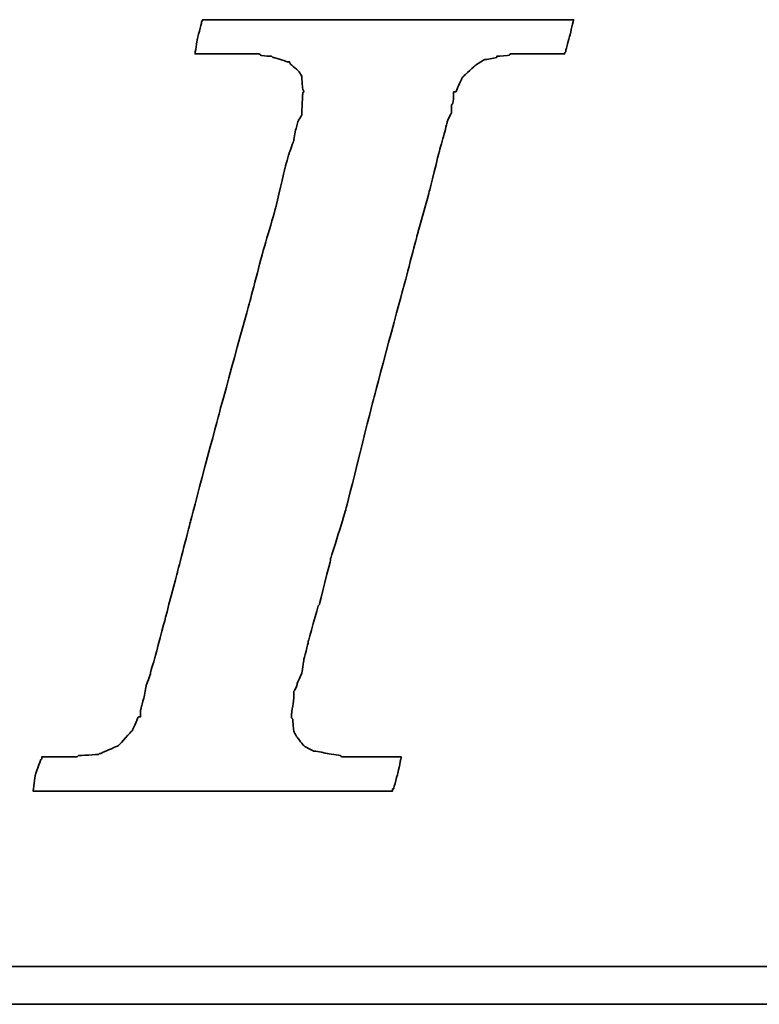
# Model space of a CAD drawing. Header units: millimetres. Extents: x 776 to 1080, y 434 to 536.
# Tile 33 of 53: x 993.39 to 996.35, y 465.97 to 469.91. Entities that reach past the tile are written whole.
import ezdxf

# ---------------------------------------------------------------- set-up
doc = ezdxf.new("R2010")
doc.units = ezdxf.units.MM
doc.header["$LTSCALE"] = 0.15
doc.layers.add('DIM', color=4, linetype='CONTINUOUS')
doc.layers.add('layer 1', color=7, linetype='CONTINUOUS')

# ---------------------------------------------------------------- blocks, each defined once
blk = doc.blocks.new('TBI MOTION logo(完整正式版)')
at = {"layer": 'layer 1', "color": 22, "lineweight": 35}
for points, knots in [([(-40.59125, -7.94375), (-40.59125, -7.94375), (-40.97375, -7.94375), (-40.97375, -7.94375), (-40.97375, -7.94375), (-40.97375, -7.94375), (-41.38125, -7.94375), (-41.38125, -7.94375), (-41.38125, -7.94375), (-41.38125, -7.94375), (-41.54875, -7.94375), (-41.54875, -7.94375), (-41.54875, -7.94375), (-41.54875, -7.94375), (-41.59875, -7.94375), (-41.59875, -7.94375), (-41.59875, -7.94375), (-41.59875, -7.94375), (-41.88375, -7.94375), (-41.88375, -7.94375), (-41.88375, -7.94375), (-41.88375, -7.94375), (-41.90875, -7.91875), (-41.90875, -7.91875), (-41.90875, -7.91875), (-41.90875, -7.91875), (-42.19875, -7.87125), (-42.19875, -7.87125), (-42.19875, -7.87125), (-42.19875, -7.87125), (-42.43875, -7.82375), (-42.43875, -7.82375), (-42.43875, -7.82375), (-42.43875, -7.82375), (-42.45875, -7.82375), (-42.45875, -7.82375), (-42.45875, -7.82375), (-42.45875, -7.82375), (-42.48625, -7.82375), (-42.48625, -7.82375), (-42.48625, -7.82375), (-42.48625, -7.82375), (-42.67625, -7.72375), (-42.67625, -7.72375), (-42.67625, -7.72375), (-42.67625, -7.72375), (-42.70125, -7.70375), (-42.70125, -7.70375), (-42.70125, -7.70375), (-42.70125, -7.70375), (-42.72375, -7.67875), (-42.72375, -7.67875), (-42.72375, -7.67875), (-42.72375, -7.67875), (-42.86875, -7.48875), (-42.86875, -7.48875), (-42.86875, -7.48875), (-42.86875, -7.48875), (-42.89375, -7.43875), (-42.89375, -7.43875), (-42.89375, -7.43875), (-42.89375, -7.43875), (-42.91875, -7.38875), (-42.91875, -7.38875), (-42.91875, -7.38875), (-42.91875, -7.38875), (-42.93875, -7.12875), (-42.93875, -7.12875), (-42.93875, -7.12875), (-42.93875, -7.12875), (-42.96375, -7.10375), (-42.96375, -7.10375), (-42.96375, -7.10375), (-42.96375, -7.10375), (-42.96375, -7.05375), (-42.96375, -7.05375), (-42.96375, -7.05375), (-42.96375, -7.05375), (-42.96375, -7.00875), (-42.96375, -7.00875), (-42.96375, -7.00875), (-42.96375, -7.00875), (-42.91875, -6.69625), (-42.91875, -6.69625), (-42.91875, -6.69625), (-42.91875, -6.69625), (-42.91875, -6.62375), (-42.91875, -6.62375), (-42.91875, -6.62375), (-42.91875, -6.62375), (-42.91875, -6.59625), (-42.91875, -6.59625), (-42.91875, -6.59625), (-42.91875, -6.59625), (-42.91875, -6.57375), (-42.91875, -6.57375), (-42.91875, -6.57375), (-42.91875, -6.57375), (-42.91875, -6.52875), (-42.91875, -6.52875), (-42.91875, -6.52875), (-42.91875, -6.52875), (-42.89375, -6.50375), (-42.89375, -6.50375), (-42.89375, -6.50375), (-42.89375, -6.50375), (-42.84375, -6.38375), (-42.84375, -6.38375), (-42.84375, -6.38375), (-42.84375, -6.38375), (-42.84375, -6.35875), (-42.84375, -6.35875), (-42.84375, -6.35875), (-42.84375, -6.35875), (-42.74625, -6.14375), (-42.74625, -6.14375), (-42.74625, -6.14375), (-42.74625, -6.14375), (-42.70125, -5.85375), (-42.70125, -5.85375), (-42.70125, -5.85375), (-42.70125, -5.85375), (-42.60375, -5.47125), (-42.60375, -5.47125), (-42.60375, -5.47125), (-42.60375, -5.47125), (-42.60375, -5.44875), (-42.60375, -5.44875), (-42.60375, -5.44875), (-42.60375, -5.44875), (-42.38875, -4.67875), (-42.38875, -4.67875), (-42.38875, -4.67875), (-42.38875, -4.67875), (-42.36375, -4.65375), (-42.36375, -4.65375), (-42.36375, -4.65375), (-42.36375, -4.65375), (-42.12375, -3.69625), (-42.12375, -3.69625), (-42.12375, -3.69625), (-42.12375, -3.69625), (-42.12375, -3.67374), (-42.12375, -3.67374), (-42.12375, -3.67374), (-42.12375, -3.67374), (-41.78875, -2.59374), (-41.78875, -2.59374), (-41.78875, -2.59374), (-41.78875, -2.59374), (-41.18875, -0.19375), (-41.18875, -0.19375), (-41.18875, -0.19375), (-41.18875, -0.19375), (-40.54375, 2.20624), (-40.54375, 2.20624), (-40.54375, 2.20624), (-40.54375, 2.20624), (-40.25375, 3.30875), (-40.25375, 3.30875), (-40.25375, 3.30875), (-40.25375, 3.30875), (-39.98875, 4.27125), (-39.98875, 4.27125), (-39.98875, 4.27125), (-39.98875, 4.27125), (-39.77375, 5.13125), (-39.77375, 5.13125), (-39.77375, 5.13125), (-39.77375, 5.13125), (-39.67875, 5.47125), (-39.67875, 5.47125), (-39.67875, 5.47125), (-39.67875, 5.47125), (-39.60375, 5.75625), (-39.60375, 5.75625), (-39.60375, 5.75625), (-39.60375, 5.75625), (-39.60375, 5.78125), (-39.60375, 5.78125), (-39.60375, 5.78125), (-39.60375, 5.78125), (-39.50875, 5.97125), (-39.50875, 5.97125), (-39.50875, 5.97125), (-39.50875, 5.97125), (-39.50875, 6.13875), (-39.50875, 6.13875), (-39.50875, 6.13875), (-39.50875, 6.13875), (-39.48625, 6.16625), (-39.48625, 6.16625), (-39.48625, 6.16625), (-39.48625, 6.16625), (-39.46125, 6.28625), (-39.46125, 6.28625), (-39.46125, 6.28625), (-39.46125, 6.28625), (-39.46125, 6.42625), (-39.46125, 6.42625), (-39.46125, 6.42625), (-39.46125, 6.42625), (-39.41375, 6.42625), (-39.41375, 6.42625), (-39.41375, 6.42625), (-39.41375, 6.42625), (-39.29375, 6.69125), (-39.29375, 6.69125), (-39.29375, 6.69125), (-39.29375, 6.69125), (-39.26875, 6.74125), (-39.26875, 6.74125), (-39.26875, 6.74125), (-39.26875, 6.74125), (-39.24375, 6.76625), (-39.24375, 6.76625), (-39.24375, 6.76625), (-39.24375, 6.76625), (-38.98375, 7.00624), (-38.98375, 7.00624), (-38.98375, 7.00624), (-38.98375, 7.00624), (-38.95625, 7.02624), (-38.95625, 7.02624), (-38.95625, 7.02624), (-38.95625, 7.02624), (-38.78875, 7.12624), (-38.78875, 7.12624), (-38.78875, 7.12624), (-38.78875, 7.12624), (-38.76375, 7.12624), (-38.76375, 7.12624), (-38.76375, 7.12624), (-38.76375, 7.12624), (-38.74375, 7.12624), (-38.74375, 7.12624), (-38.74375, 7.12624), (-38.74375, 7.12624), (-38.52875, 7.17125), (-38.52875, 7.17125), (-38.52875, 7.17125), (-38.52875, 7.17125), (-38.52875, 7.19624), (-38.52875, 7.19624), (-38.52875, 7.19624), (-38.52875, 7.19624), (-38.50375, 7.19624), (-38.50375, 7.19624), (-38.50375, 7.19624), (-38.50375, 7.19624), (-38.26125, 7.21875), (-38.26125, 7.21875), (-38.26125, 7.21875), (-38.26125, 7.21875), (-38.23875, 7.24624), (-38.23875, 7.24624), (-38.23875, 7.24624), (-38.23875, 7.24624), (-38.21625, 7.24624), (-38.21625, 7.24624), (-38.21625, 7.24624), (-38.21625, 7.24624), (-38.18875, 7.24624), (-38.18875, 7.24624), (-38.18875, 7.24624), (-38.18875, 7.24624), (-37.90375, 7.24624), (-37.90375, 7.24624), (-37.90375, 7.24624), (-37.90375, 7.24624), (-37.85375, 7.24624), (-37.85375, 7.24624), (-37.85375, 7.24624), (-37.85375, 7.24624), (-37.75875, 7.24624), (-37.75875, 7.24624), (-37.75875, 7.24624), (-37.75875, 7.24624), (-37.42375, 7.24624), (-37.42375, 7.24624), (-37.42375, 7.24624), (-37.42375, 7.24624), (-37.08875, 7.24624), (-37.08875, 7.24624), (-37.08875, 7.24624), (-37.08875, 7.24624), (-37.06375, 7.24624), (-37.06375, 7.24624), (-37.06375, 7.24624), (-37.06375, 7.24624), (-37.06375, 7.26624), (-37.06375, 7.26624), (-37.06375, 7.26624), (-37.06375, 7.26624), (-37.03875, 7.29125), (-37.03875, 7.29125), (-37.03875, 7.29125), (-37.03875, 7.29125), (-37.03875, 7.31625), (-37.03875, 7.31625), (-37.03875, 7.31625), (-37.03875, 7.31625), (-36.94125, 7.67625), (-36.94125, 7.67625), (-36.94125, 7.67625), (-36.94125, 7.67625), (-36.86875, 7.98625), (-36.86875, 7.98625), (-36.86875, 7.98625), (-36.86875, 7.98625), (-36.98875, 7.98625), (-36.98875, 7.98625), (-36.98875, 7.98625), (-36.98875, 7.98625), (-37.42375, 7.98625), (-37.42375, 7.98625), (-37.42375, 7.98625), (-37.42375, 7.98625), (-37.94875, 7.98625), (-37.94875, 7.98625), (-37.94875, 7.98625), (-37.94875, 7.98625), (-38.57375, 7.98625), (-38.57375, 7.98625), (-38.57375, 7.98625), (-38.57375, 7.98625), (-39.29375, 7.98625), (-39.29375, 7.98625), (-39.29375, 7.98625), (-39.29375, 7.98625), (-40.82875, 7.98625), (-40.82875, 7.98625), (-40.82875, 7.98625), (-40.82875, 7.98625), (-42.36375, 7.98625), (-42.36375, 7.98625), (-42.36375, 7.98625), (-42.36375, 7.98625), (-43.08375, 7.98625), (-43.08375, 7.98625), (-43.08375, 7.98625), (-43.08375, 7.98625), (-43.70875, 7.98625), (-43.70875, 7.98625), (-43.70875, 7.98625), (-43.70875, 7.98625), (-44.23375, 7.98625), (-44.23375, 7.98625), (-44.23375, 7.98625), (-44.23375, 7.98625), (-44.66875, 7.98625), (-44.66875, 7.98625), (-44.66875, 7.98625), (-44.66875, 7.98625), (-44.88375, 7.98625), (-44.88375, 7.98625), (-44.88375, 7.98625), (-44.88375, 7.98625), (-44.90875, 7.94125), (-44.90875, 7.94125), (-44.90875, 7.94125), (-44.90875, 7.94125), (-44.90875, 7.91625), (-44.90875, 7.91625), (-44.90875, 7.91625), (-44.90875, 7.91625), (-45.00375, 7.55625), (-45.00375, 7.55625), (-45.00375, 7.55625), (-45.00375, 7.55625), (-45.05375, 7.24624), (-45.05375, 7.24624), (-45.05375, 7.24624), (-45.05375, 7.24624), (-44.61875, 7.24624), (-44.61875, 7.24624), (-44.61875, 7.24624), (-44.61875, 7.24624), (-44.11375, 7.24624), (-44.11375, 7.24624), (-44.11375, 7.24624), (-44.11375, 7.24624), (-43.99375, 7.24624), (-43.99375, 7.24624), (-43.99375, 7.24624), (-43.99375, 7.24624), (-43.94625, 7.24624), (-43.94625, 7.24624), (-43.94625, 7.24624), (-43.94625, 7.24624), (-43.92374, 7.24624), (-43.92374, 7.24624), (-43.92374, 7.24624), (-43.92374, 7.24624), (-43.65875, 7.24624), (-43.65875, 7.24624), (-43.65875, 7.24624), (-43.65875, 7.24624), (-43.63875, 7.21875), (-43.63875, 7.21875), (-43.63875, 7.21875), (-43.63875, 7.21875), (-43.46875, 7.19624), (-43.46875, 7.19624), (-43.46875, 7.19624), (-43.46875, 7.19624), (-43.39875, 7.19624), (-43.39875, 7.19624), (-43.39875, 7.19624), (-43.39875, 7.19624), (-43.37125, 7.17125), (-43.37125, 7.17125), (-43.37125, 7.17125), (-43.37125, 7.17125), (-43.34875, 7.17125), (-43.34875, 7.17125), (-43.34875, 7.17125), (-43.34875, 7.17125), (-43.20375, 7.12624), (-43.20375, 7.12624), (-43.20375, 7.12624), (-43.20375, 7.12624), (-43.05875, 7.07624), (-43.05875, 7.07624), (-43.05875, 7.07624), (-43.05875, 7.07624), (-43.01375, 7.07624), (-43.01375, 7.07624), (-43.01375, 7.07624), (-43.01375, 7.07624), (-42.98875, 7.02624), (-42.98875, 7.02624), (-42.98875, 7.02624), (-42.98875, 7.02624), (-42.79875, 6.86125), (-42.79875, 6.86125), (-42.79875, 6.86125), (-42.79875, 6.86125), (-42.77375, 6.81125), (-42.77375, 6.81125), (-42.77375, 6.81125), (-42.77375, 6.81125), (-42.74625, 6.76625), (-42.74625, 6.76625), (-42.74625, 6.76625), (-42.74625, 6.76625), (-42.72375, 6.47625), (-42.72375, 6.47625), (-42.72375, 6.47625), (-42.72375, 6.47625), (-42.70125, 6.45124), (-42.70125, 6.45124), (-42.70125, 6.45124), (-42.70125, 6.45124), (-42.70125, 6.42625), (-42.70125, 6.42625), (-42.70125, 6.42625), (-42.70125, 6.42625), (-42.72375, 6.40625), (-42.72375, 6.40625), (-42.72375, 6.40625), (-42.72375, 6.40625), (-42.74625, 5.97125), (-42.74625, 5.97125), (-42.74625, 5.97125), (-42.74625, 5.97125), (-42.74625, 5.94625), (-42.74625, 5.94625), (-42.74625, 5.94625), (-42.74625, 5.94625), (-42.74625, 5.92625), (-42.74625, 5.92625), (-42.74625, 5.92625), (-42.74625, 5.92625), (-42.77375, 5.87625), (-42.77375, 5.87625), (-42.77375, 5.87625), (-42.77375, 5.87625), (-42.81875, 5.80625), (-42.81875, 5.80625), (-42.81875, 5.80625), (-42.81875, 5.80625), (-42.86875, 5.63625), (-42.86875, 5.63625), (-42.86875, 5.63625), (-42.86875, 5.63625), (-42.91875, 5.39625), (-42.91875, 5.39625), (-42.91875, 5.39625), (-42.91875, 5.39625), (-42.91875, 5.37124), (-42.91875, 5.37124), (-42.91875, 5.37124), (-42.91875, 5.37124), (-43.01375, 5.10874), (-43.01375, 5.10874), (-43.01375, 5.10874), (-43.01375, 5.10874), (-43.10875, 4.77124), (-43.10875, 4.77124), (-43.10875, 4.77124), (-43.10875, 4.77124), (-43.29875, 3.95625), (-43.29875, 3.95625), (-43.29875, 3.95625), (-43.29875, 3.95625), (-43.58875, 2.95125), (-43.58875, 2.95125), (-43.58875, 2.95125), (-43.58875, 2.95125), (-43.87375, 1.87125), (-43.87375, 1.87125), (-43.87375, 1.87125), (-43.87375, 1.87125), (-44.52625, -0.50374), (-44.52625, -0.50374), (-44.52625, -0.50374), (-44.52625, -0.50374), (-45.14875, -2.85375), (-45.14875, -2.85375), (-45.14875, -2.85375), (-45.14875, -2.85375), (-45.43375, -3.95875), (-45.43375, -3.95875), (-45.43375, -3.95875), (-45.43375, -3.95875), (-45.69875, -4.96875), (-45.69875, -4.96875), (-45.69875, -4.96875), (-45.69875, -4.96875), (-45.91375, -5.78375), (-45.91375, -5.78375), (-45.91375, -5.78375), (-45.91375, -5.78375), (-46.01375, -6.11875), (-46.01375, -6.11875), (-46.01375, -6.11875), (-46.01375, -6.11875), (-46.01375, -6.14375), (-46.01375, -6.14375), (-46.01375, -6.14375), (-46.01375, -6.14375), (-46.10875, -6.40875), (-46.10875, -6.40875), (-46.10875, -6.40875), (-46.10875, -6.40875), (-46.15375, -6.64875), (-46.15375, -6.64875), (-46.15375, -6.64875), (-46.15375, -6.64875), (-46.20375, -6.83875), (-46.20375, -6.83875), (-46.20375, -6.83875), (-46.20375, -6.83875), (-46.22875, -6.93375), (-46.22875, -6.93375), (-46.22875, -6.93375), (-46.22875, -6.93375), (-46.22875, -7.07875), (-46.22875, -7.07875), (-46.22875, -7.07875), (-46.22875, -7.07875), (-46.27375, -7.07875), (-46.27375, -7.07875), (-46.27375, -7.07875), (-46.27375, -7.07875), (-46.39375, -7.34375), (-46.39375, -7.34375), (-46.39375, -7.34375), (-46.39375, -7.34375), (-46.39375, -7.36875), (-46.39375, -7.36875), (-46.39375, -7.36875), (-46.39375, -7.36875), (-46.42125, -7.38875), (-46.42125, -7.38875), (-46.42125, -7.38875), (-46.42125, -7.38875), (-46.68375, -7.67875), (-46.68375, -7.67875), (-46.68375, -7.67875), (-46.68375, -7.67875), (-46.70875, -7.70375), (-46.70875, -7.70375), (-46.70875, -7.70375), (-46.70875, -7.70375), (-46.75375, -7.72375), (-46.75375, -7.72375), (-46.75375, -7.72375), (-46.75375, -7.72375), (-47.08875, -7.87125), (-47.08875, -7.87125), (-47.08875, -7.87125), (-47.08875, -7.87125), (-47.11625, -7.87125), (-47.11625, -7.87125), (-47.11625, -7.87125), (-47.11625, -7.87125), (-47.13875, -7.89375), (-47.13875, -7.89375), (-47.13875, -7.89375), (-47.13875, -7.89375), (-47.56875, -7.91875), (-47.56875, -7.91875), (-47.56875, -7.91875), (-47.56875, -7.91875), (-47.59625, -7.94375), (-47.59625, -7.94375), (-47.59625, -7.94375), (-47.59625, -7.94375), (-47.64375, -7.94375), (-47.64375, -7.94375), (-47.64375, -7.94375), (-47.64375, -7.94375), (-47.73625, -7.94375), (-47.73625, -7.94375), (-47.73625, -7.94375), (-47.73625, -7.94375), (-48.07375, -7.94375), (-48.07375, -7.94375), (-48.07375, -7.94375), (-48.07375, -7.94375), (-48.36125, -7.94375), (-48.36125, -7.94375), (-48.36125, -7.94375), (-48.36125, -7.94375), (-48.36125, -7.96625), (-48.36125, -7.96625), (-48.36125, -7.96625), (-48.36125, -7.96625), (-48.36125, -7.99125), (-48.36125, -7.99125), (-48.36125, -7.99125), (-48.36125, -7.99125), (-48.38875, -8.01375), (-48.38875, -8.01375), (-48.38875, -8.01375), (-48.38875, -8.01375), (-48.50875, -8.34875), (-48.50875, -8.34875), (-48.50875, -8.34875), (-48.50875, -8.34875), (-48.55375, -8.68625), (-48.55375, -8.68625), (-48.55375, -8.68625), (-48.55375, -8.68625), (-48.45875, -8.68625), (-48.45875, -8.68625), (-48.45875, -8.68625), (-48.45875, -8.68625), (-48.07375, -8.68625), (-48.07375, -8.68625), (-48.07375, -8.68625), (-48.07375, -8.68625), (-47.52375, -8.68625), (-47.52375, -8.68625), (-47.52375, -8.68625), (-47.52375, -8.68625), (-46.92375, -8.68625), (-46.92375, -8.68625), (-46.92375, -8.68625), (-46.92375, -8.68625), (-46.25375, -8.68625), (-46.25375, -8.68625), (-46.25375, -8.68625), (-46.25375, -8.68625), (-46.20375, -8.68625), (-46.20375, -8.68625), (-46.20375, -8.68625), (-46.20375, -8.68625), (-44.71375, -8.68625), (-44.71375, -8.68625), (-44.71375, -8.68625), (-44.71375, -8.68625), (-43.22875, -8.68625), (-43.22875, -8.68625), (-43.22875, -8.68625), (-43.22875, -8.68625), (-42.55875, -8.68625), (-42.55875, -8.68625), (-42.55875, -8.68625), (-42.55875, -8.68625), (-42.50875, -8.68625), (-42.50875, -8.68625), (-42.50875, -8.68625), (-42.50875, -8.68625), (-41.93375, -8.68625), (-41.93375, -8.68625), (-41.93375, -8.68625), (-41.93375, -8.68625), (-41.38125, -8.68625), (-41.38125, -8.68625), (-41.38125, -8.68625), (-41.38125, -8.68625), (-40.97375, -8.68625), (-40.97375, -8.68625), (-40.97375, -8.68625), (-40.97375, -8.68625), (-40.78125, -8.68625), (-40.78125, -8.68625), (-40.78125, -8.68625), (-40.78125, -8.68625), (-40.78125, -8.63875), (-40.78125, -8.63875), (-40.78125, -8.63875), (-40.78125, -8.63875), (-40.75875, -8.63875), (-40.75875, -8.63875), (-40.75875, -8.63875), (-40.75875, -8.63875), (-40.66375, -8.27875), (-40.66375, -8.27875), (-40.66375, -8.27875), (-40.66375, -8.27875), (-40.59125, -7.94375), (-40.59125, -7.94375)], [0, 0, 0, 0, 0.00558659, 0.00558659, 0.00558659, 0.0055866, 0.01117318, 0.01117318, 0.01117318, 0.01117319, 0.01675978, 0.01675978, 0.01675978, 0.01675979, 0.02234637, 0.02234637, 0.02234637, 0.02234638, 0.02793296, 0.02793296, 0.02793296, 0.02793297, 0.03351955, 0.03351955, 0.03351955, 0.03351956, 0.03910615, 0.03910615, 0.03910615, 0.03910616, 0.04469274, 0.04469274, 0.04469274, 0.04469275, 0.05027933, 0.05027933, 0.05027933, 0.05027934, 0.05586592, 0.05586592, 0.05586592, 0.05586593, 0.06145251, 0.06145251, 0.06145251, 0.06145252, 0.06703911, 0.06703911, 0.06703911, 0.06703912, 0.0726257, 0.0726257, 0.0726257, 0.07262571, 0.07821229, 0.07821229, 0.07821229, 0.0782123, 0.08379888, 0.08379888, 0.08379888, 0.08379889, 0.08938547, 0.08938547, 0.08938547, 0.08938548, 0.09497207, 0.09497207, 0.09497207, 0.09497208, 0.10055866, 0.10055866, 0.10055866, 0.10055867, 0.10614525, 0.10614525, 0.10614525, 0.10614526, 0.11173184, 0.11173184, 0.11173184, 0.11173185, 0.11731844, 0.11731844, 0.11731844, 0.11731845, 0.12290503, 0.12290503, 0.12290503, 0.12290504, 0.12849162, 0.12849162, 0.12849162, 0.12849163, 0.13407821, 0.13407821, 0.13407821, 0.13407822, 0.1396648, 0.1396648, 0.1396648, 0.13966481, 0.1452514, 0.1452514, 0.1452514, 0.14525141, 0.15083799, 0.15083799, 0.15083799, 0.150838, 0.15642458, 0.15642458, 0.15642458, 0.15642459, 0.16201117, 0.16201117, 0.16201117, 0.16201118, 0.16759777, 0.16759777, 0.16759777, 0.16759778, 0.17318436, 0.17318436, 0.17318436, 0.17318437, 0.17877095, 0.17877095, 0.17877095, 0.17877096, 0.18435754, 0.18435754, 0.18435754, 0.18435755, 0.18994413, 0.18994413, 0.18994413, 0.18994414, 0.19553073, 0.19553073, 0.19553073, 0.19553074, 0.20111732, 0.20111732, 0.20111732, 0.20111733, 0.20670391, 0.20670391, 0.20670391, 0.20670392, 0.2122905, 0.2122905, 0.2122905, 0.21229051, 0.21787709, 0.21787709, 0.21787709, 0.2178771, 0.22346369, 0.22346369, 0.22346369, 0.2234637, 0.22905028, 0.22905028, 0.22905028, 0.22905029, 0.23463687, 0.23463687, 0.23463687, 0.23463688, 0.24022346, 0.24022346, 0.24022346, 0.24022347, 0.24581006, 0.24581006, 0.24581006, 0.24581007, 0.25139665, 0.25139665, 0.25139665, 0.25139666, 0.25698324, 0.25698324, 0.25698324, 0.25698325, 0.26256983, 0.26256983, 0.26256983, 0.26256984, 0.26815642, 0.26815642, 0.26815642, 0.26815643, 0.27374302, 0.27374302, 0.27374302, 0.27374303, 0.27932961, 0.27932961, 0.27932961, 0.27932962, 0.2849162, 0.2849162, 0.2849162, 0.28491621, 0.29050279, 0.29050279, 0.29050279, 0.2905028, 0.29608939, 0.29608939, 0.29608939, 0.2960894, 0.30167598, 0.30167598, 0.30167598, 0.30167599, 0.30726257, 0.30726257, 0.30726257, 0.30726258, 0.31284916, 0.31284916, 0.31284916, 0.31284917, 0.31843575, 0.31843575, 0.31843575, 0.31843576, 0.32402235, 0.32402235, 0.32402235, 0.32402236, 0.32960894, 0.32960894, 0.32960894, 0.32960895, 0.33519553, 0.33519553, 0.33519553, 0.33519554, 0.34078212, 0.34078212, 0.34078212, 0.34078213, 0.34636872, 0.34636872, 0.34636872, 0.34636873, 0.35195531, 0.35195531, 0.35195531, 0.35195532, 0.3575419, 0.3575419, 0.3575419, 0.35754191, 0.36312849, 0.36312849, 0.36312849, 0.3631285, 0.36871508, 0.36871508, 0.36871508, 0.36871509, 0.37430168, 0.37430168, 0.37430168, 0.37430169, 0.37988827, 0.37988827, 0.37988827, 0.37988828, 0.38547486, 0.38547486, 0.38547486, 0.38547487, 0.39106145, 0.39106145, 0.39106145, 0.39106146, 0.39664804, 0.39664804, 0.39664804, 0.39664805, 0.40223464, 0.40223464, 0.40223464, 0.40223465, 0.40782123, 0.40782123, 0.40782123, 0.40782124, 0.41340782, 0.41340782, 0.41340782, 0.41340783, 0.41899441, 0.41899441, 0.41899441, 0.41899442, 0.42458101, 0.42458101, 0.42458101, 0.42458102, 0.4301676, 0.4301676, 0.4301676, 0.43016761, 0.43575419, 0.43575419, 0.43575419, 0.4357542, 0.44134078, 0.44134078, 0.44134078, 0.44134079, 0.44692737, 0.44692737, 0.44692737, 0.44692738, 0.45251397, 0.45251397, 0.45251397, 0.45251398, 0.45810056, 0.45810056, 0.45810056, 0.45810057, 0.46368715, 0.46368715, 0.46368715, 0.46368716, 0.46927374, 0.46927374, 0.46927374, 0.46927375, 0.47486034, 0.47486034, 0.47486034, 0.47486035, 0.48044693, 0.48044693, 0.48044693, 0.48044694, 0.48603352, 0.48603352, 0.48603352, 0.48603353, 0.49162011, 0.49162011, 0.49162011, 0.49162012, 0.4972067, 0.4972067, 0.4972067, 0.49720671, 0.5027933, 0.5027933, 0.5027933, 0.50279331, 0.50837989, 0.50837989, 0.50837989, 0.5083799, 0.51396648, 0.51396648, 0.51396648, 0.51396649, 0.51955307, 0.51955307, 0.51955307, 0.51955308, 0.52513966, 0.52513966, 0.52513966, 0.52513967, 0.53072626, 0.53072626, 0.53072626, 0.53072627, 0.53631285, 0.53631285, 0.53631285, 0.53631286, 0.54189944, 0.54189944, 0.54189944, 0.54189945, 0.54748603, 0.54748603, 0.54748603, 0.54748604, 0.55307263, 0.55307263, 0.55307263, 0.55307264, 0.55865922, 0.55865922, 0.55865922, 0.55865923, 0.56424581, 0.56424581, 0.56424581, 0.56424582, 0.5698324, 0.5698324, 0.5698324, 0.56983241, 0.57541899, 0.57541899, 0.57541899, 0.575419, 0.58100559, 0.58100559, 0.58100559, 0.5810056, 0.58659218, 0.58659218, 0.58659218, 0.58659219, 0.59217877, 0.59217877, 0.59217877, 0.59217878, 0.59776536, 0.59776536, 0.59776536, 0.59776537, 0.60335196, 0.60335196, 0.60335196, 0.60335197, 0.60893855, 0.60893855, 0.60893855, 0.60893856, 0.61452514, 0.61452514, 0.61452514, 0.61452515, 0.62011173, 0.62011173, 0.62011173, 0.62011174, 0.62569832, 0.62569832, 0.62569832, 0.62569833, 0.63128492, 0.63128492, 0.63128492, 0.63128493, 0.63687151, 0.63687151, 0.63687151, 0.63687152, 0.6424581, 0.6424581, 0.6424581, 0.64245811, 0.64804469, 0.64804469, 0.64804469, 0.6480447, 0.65363128, 0.65363128, 0.65363128, 0.65363129, 0.65921788, 0.65921788, 0.65921788, 0.65921789, 0.66480447, 0.66480447, 0.66480447, 0.66480448, 0.67039106, 0.67039106, 0.67039106, 0.67039107, 0.67597765, 0.67597765, 0.67597765, 0.67597766, 0.68156425, 0.68156425, 0.68156425, 0.68156426, 0.68715084, 0.68715084, 0.68715084, 0.68715085, 0.69273743, 0.69273743, 0.69273743, 0.69273744, 0.69832402, 0.69832402, 0.69832402, 0.69832403, 0.70391061, 0.70391061, 0.70391061, 0.70391062, 0.70949721, 0.70949721, 0.70949721, 0.70949722, 0.7150838, 0.7150838, 0.7150838, 0.71508381, 0.72067039, 0.72067039, 0.72067039, 0.7206704, 0.72625698, 0.72625698, 0.72625698, 0.72625699, 0.73184358, 0.73184358, 0.73184358, 0.73184359, 0.73743017, 0.73743017, 0.73743017, 0.73743018, 0.74301676, 0.74301676, 0.74301676, 0.74301677, 0.74860335, 0.74860335, 0.74860335, 0.74860336, 0.75418994, 0.75418994, 0.75418994, 0.75418995, 0.75977654, 0.75977654, 0.75977654, 0.75977655, 0.76536313, 0.76536313, 0.76536313, 0.76536314, 0.77094972, 0.77094972, 0.77094972, 0.77094973, 0.77653631, 0.77653631, 0.77653631, 0.77653632, 0.78212291, 0.78212291, 0.78212291, 0.78212292, 0.7877095, 0.7877095, 0.7877095, 0.78770951, 0.79329609, 0.79329609, 0.79329609, 0.7932961, 0.79888268, 0.79888268, 0.79888268, 0.79888269, 0.80446927, 0.80446927, 0.80446927, 0.80446928, 0.81005587, 0.81005587, 0.81005587, 0.81005588, 0.81564246, 0.81564246, 0.81564246, 0.81564247, 0.82122905, 0.82122905, 0.82122905, 0.82122906, 0.82681564, 0.82681564, 0.82681564, 0.82681565, 0.83240223, 0.83240223, 0.83240223, 0.83240224, 0.83798883, 0.83798883, 0.83798883, 0.83798884, 0.84357542, 0.84357542, 0.84357542, 0.84357543, 0.84916201, 0.84916201, 0.84916201, 0.84916202, 0.8547486, 0.8547486, 0.8547486, 0.85474861, 0.8603352, 0.8603352, 0.8603352, 0.86033521, 0.86592179, 0.86592179, 0.86592179, 0.8659218, 0.87150838, 0.87150838, 0.87150838, 0.87150839, 0.87709497, 0.87709497, 0.87709497, 0.87709498, 0.88268156, 0.88268156, 0.88268156, 0.88268157, 0.88826816, 0.88826816, 0.88826816, 0.88826817, 0.89385475, 0.89385475, 0.89385475, 0.89385476, 0.89944134, 0.89944134, 0.89944134, 0.89944135, 0.90502793, 0.90502793, 0.90502793, 0.90502794, 0.91061453, 0.91061453, 0.91061453, 0.91061454, 0.91620112, 0.91620112, 0.91620112, 0.91620113, 0.92178771, 0.92178771, 0.92178771, 0.92178772, 0.9273743, 0.9273743, 0.9273743, 0.92737431, 0.93296089, 0.93296089, 0.93296089, 0.9329609, 0.93854749, 0.93854749, 0.93854749, 0.9385475, 0.94413408, 0.94413408, 0.94413408, 0.94413409, 0.94972067, 0.94972067, 0.94972067, 0.94972068, 0.95530726, 0.95530726, 0.95530726, 0.95530727, 0.96089385, 0.96089385, 0.96089385, 0.96089386, 0.96648045, 0.96648045, 0.96648045, 0.96648046, 0.97206704, 0.97206704, 0.97206704, 0.97206705, 0.97765363, 0.97765363, 0.97765363, 0.97765364, 0.98324022, 0.98324022, 0.98324022, 0.98324023, 0.98882682, 0.98882682, 0.98882682, 0.98882683, 0.99441341, 0.99441341, 0.99441341, 0.99441342, 1, 1, 1, 1]), ([(75.90875, -9.47875), (75.90875, -9.47875), (75.90875, -12.28625), (75.90875, -12.28625), (75.90875, -12.28625), (75.90875, -12.28625), (75.90875, -12.47875), (75.90875, -12.47875), (75.90875, -12.47875), (75.90875, -12.47875), (75.71625, -12.47875), (75.71625, -12.47875), (75.71625, -12.47875), (75.71625, -12.47875), (-88.32875, -12.47875), (-88.32875, -12.47875), (-88.32875, -12.47875), (-88.32875, -12.47875), (-88.32875, -13.29375), (-88.32875, -13.29375), (-88.32875, -13.29375), (-88.32875, -13.29375), (82.89125, -13.29375), (82.89125, -13.29375), (82.89125, -13.29375), (82.89125, -13.29375), (75.90875, -9.47875), (75.90875, -9.47875)], [0, 0, 0, 0, 0.14285714, 0.14285714, 0.14285714, 0.14285715, 0.28571429, 0.28571429, 0.28571429, 0.2857143, 0.42857143, 0.42857143, 0.42857143, 0.42857144, 0.57142857, 0.57142857, 0.57142857, 0.57142858, 0.71428571, 0.71428571, 0.71428571, 0.71428572, 0.85714286, 0.85714286, 0.85714286, 0.85714287, 1, 1, 1, 1])]:
    blk.add_open_spline(points, degree=3, knots=knots, dxfattribs=at)

msp = doc.modelspace()

# ---------------------------------------------------------------- block references
at = {"layer": 'DIM', "color": 7, "xscale": 0.1852549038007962, "yscale": 0.1852549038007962, "zscale": 0.1852549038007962}
msp.add_blockref('TBI MOTION logo(完整正式版)', (1002.4359, 468.435), dxfattribs=at)

doc.saveas('drawing.dxf')
